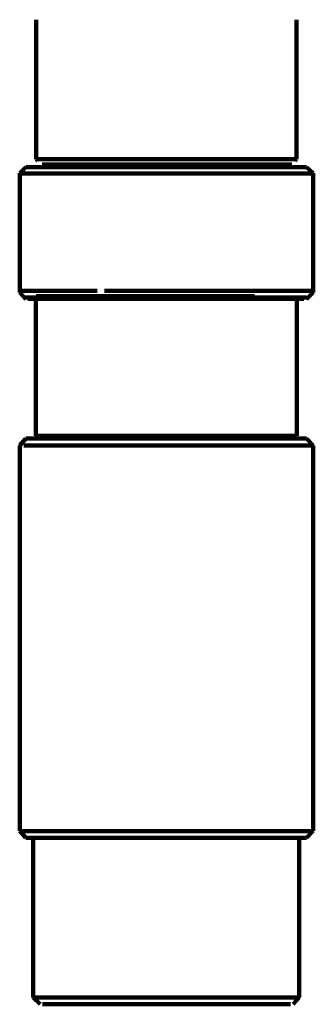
# Model space of a CAD drawing. Header units: millimetres. Extents: x -74 to 325, y -291 to 343.
# Tile 1 of 4: x 104 to 148, y -291 to -144. Entities that reach past the tile are written whole.
import ezdxf

# ---------------------------------------------------------------- set-up
doc = ezdxf.new("R2010")
doc.units = ezdxf.units.MM
doc.header["$MEASUREMENT"] = 0
doc.layers.add('Laag 1', color=7, linetype='Continuous', lineweight=0)

msp = doc.modelspace()

# ---------------------------------------------------------------- linework, layer by layer
at = {"layer": 'Laag 1', "color": 18, "lineweight": 211, "true_color": 0x010000}
for p, q in [((106.07, -164.36), (106.07, -143.51)), ((145, -164.36), (145, -143.51)), ((106.16, -164.36), (106.07, -164.36)), ((106.32, -164.61), (106.08, -164.36)), ((106.32, -164.36), (106.15, -164.36)), ((106.57, -164.36), (106.32, -164.36)), ((106.82, -164.36), (106.57, -164.36)), ((107.15, -164.36), (106.82, -164.36)), ((107.48, -164.36), (107.15, -164.36)), ((107.97, -164.36), (107.48, -164.36)), ((108.38, -164.36), (107.97, -164.36)), ((108.96, -164.36), (108.38, -164.36)), ((109.54, -164.36), (108.96, -164.36)), ((110.2, -164.36), (109.54, -164.36)), ((110.86, -164.36), (110.2, -164.36)), ((111.6, -164.36), (110.86, -164.36)), ((112.34, -164.36), (111.6, -164.36)), ((113.17, -164.36), (112.34, -164.36)), ((113.99, -164.36), (113.16, -164.36)), ((114.9, -164.36), (113.99, -164.36)), ((115.81, -164.36), (114.9, -164.36)), ((116.79, -164.36), (115.81, -164.36)), ((117.7, -164.36), (116.79, -164.36)), ((118.77, -164.36), (117.7, -164.36)), ((119.76, -164.36), (118.78, -164.36)), ((120.75, -164.36), (119.77, -164.36)), ((121.83, -164.36), (120.75, -164.36)), ((122.9, -164.36), (121.82, -164.36)), ((123.97, -164.36), (122.9, -164.36)), ((125.04, -164.36), (123.97, -164.36)), ((126.11, -164.36), (125.04, -164.36)), ((127.19, -164.36), (126.11, -164.36)), ((128.26, -164.36), (127.18, -164.36)), ((129.33, -164.36), (128.26, -164.36)), ((130.32, -164.36), (129.33, -164.36)), ((131.39, -164.36), (130.32, -164.36)), ((132.38, -164.36), (131.39, -164.36)), ((133.37, -164.36), (132.38, -164.36)), ((134.36, -164.36), (133.37, -164.36)), ((135.27, -164.36), (134.36, -164.36)), ((136.17, -164.36), (135.26, -164.36)), ((137.08, -164.36), (136.17, -164.36)), ((137.91, -164.36), (137.08, -164.36)), ((138.73, -164.36), (137.9, -164.36)), ((139.56, -164.36), (138.73, -164.36)), ((140.21, -164.36), (139.56, -164.36)), ((140.96, -164.36), (140.22, -164.36)), ((141.53, -164.36), (140.95, -164.36)), ((142.11, -164.36), (141.53, -164.36)), ((142.69, -164.36), (142.11, -164.36)), ((143.18, -164.36), (142.69, -164.36)), ((143.6, -164.36), (143.18, -164.36)), ((144.01, -164.36), (143.59, -164.36)), ((144.26, -164.36), (144.01, -164.36)), ((144.59, -164.36), (144.26, -164.36)), ((144.75, -164.36), (144.58, -164.36)), ((144.92, -164.36), (144.75, -164.36)), ((144.75, -164.61), (145, -164.36)), ((145, -164.36), (144.92, -164.36)), ((104.53, -165.58), (103.62, -166.5)), ((103.62, -184.33), (103.62, -166.5)), ((103.62, -166.51), (103.71, -166.51)), ((103.71, -166.51), (103.87, -166.51)), ((103.87, -166.51), (104.04, -166.51)), ((104.04, -166.51), (104.28, -166.51)), ((104.29, -166.51), (104.62, -166.51)), ((104.62, -165.58), (104.53, -165.58)), ((104.7, -165.58), (104.62, -165.58)), ((104.62, -166.51), (105.03, -166.51)), ((104.86, -165.58), (104.7, -165.58)), ((105.03, -165.58), (104.86, -165.58)), ((105.28, -165.58), (105.03, -165.58)), ((105.03, -166.51), (105.44, -166.51)), ((105.61, -165.58), (105.28, -165.58)), ((105.44, -166.51), (105.86, -166.51)), ((106.02, -165.58), (105.61, -165.58)), ((105.86, -166.51), (106.43, -166.51)), ((106.44, -165.58), (106.02, -165.58)), ((106.93, -165.58), (106.44, -165.58)), ((106.44, -166.51), (107.02, -166.51)), ((107.43, -165.58), (106.93, -165.58)), ((144.3, -165.19), (106.98, -165.19)), ((107.01, -166.51), (107.67, -166.51)), ((108.09, -165.58), (107.43, -165.58)), ((107.68, -166.51), (108.34, -166.51)), ((108.67, -165.58), (108.09, -165.58)), ((108.34, -166.51), (109.08, -166.51)), ((109.41, -165.58), (108.67, -165.58)), ((109.08, -166.51), (109.83, -166.51)), ((110.16, -165.58), (109.41, -165.58)), ((109.83, -166.51), (110.65, -166.51)), ((110.9, -165.58), (110.16, -165.58)), ((110.65, -166.51), (111.48, -166.51)), ((111.73, -165.58), (110.9, -165.58)), ((111.48, -166.51), (112.39, -166.51)), ((112.55, -165.58), (111.73, -165.58)), ((112.39, -166.51), (113.3, -166.51)), ((113.46, -165.58), (112.55, -165.58)), ((113.3, -166.51), (114.29, -166.51)), ((114.46, -165.58), (113.47, -165.58)), ((114.29, -166.51), (115.2, -166.51)), ((115.37, -165.58), (114.45, -165.58)), ((115.2, -166.51), (116.27, -166.51)), ((116.36, -165.58), (115.37, -165.58)), ((116.28, -166.51), (117.27, -166.51)), ((117.35, -165.58), (116.36, -165.58)), ((117.27, -166.51), (118.34, -166.51)), ((118.43, -165.58), (117.35, -165.58)), ((118.34, -166.51), (119.42, -166.51)), ((119.5, -165.58), (118.43, -165.58)), ((119.42, -166.51), (120.49, -166.51)), ((120.58, -165.58), (119.5, -165.58)), ((120.49, -166.51), (121.65, -166.51)), ((121.65, -165.58), (120.58, -165.58)), ((122.73, -165.58), (121.65, -165.58)), ((121.65, -166.51), (122.72, -166.51)), ((123.88, -165.58), (122.73, -165.58)), ((122.73, -166.51), (123.88, -166.51)), ((124.96, -165.58), (123.88, -165.58)), ((123.88, -166.51), (124.96, -166.51)), ((126.12, -165.58), (124.96, -165.58)), ((124.96, -166.51), (126.12, -166.51)), ((127.19, -165.58), (126.11, -165.58)), ((126.12, -166.51), (127.27, -166.51)), ((128.35, -165.58), (127.19, -165.58)), ((127.27, -166.51), (128.35, -166.51)), ((129.42, -165.58), (128.35, -165.58)), ((128.35, -166.51), (129.51, -166.51)), ((130.5, -165.58), (129.43, -165.58)), ((129.51, -166.51), (130.58, -166.51)), ((131.66, -165.58), (130.5, -165.58)), ((130.58, -166.51), (131.65, -166.51)), ((132.65, -165.58), (131.66, -165.58)), ((131.66, -166.51), (132.81, -166.51)), ((133.72, -165.58), (132.65, -165.58)), ((132.81, -166.51), (133.8, -166.51)), ((134.72, -165.58), (133.73, -165.58)), ((133.81, -166.51), (134.88, -166.51)), ((135.71, -165.58), (134.72, -165.58)), ((134.88, -166.51), (135.87, -166.51)), ((136.7, -165.58), (135.71, -165.58)), ((135.87, -166.51), (136.86, -166.51)), ((137.61, -165.58), (136.7, -165.58)), ((136.87, -166.51), (137.86, -166.51)), ((138.52, -165.58), (137.61, -165.58)), ((137.86, -166.51), (138.77, -166.51)), ((139.35, -165.58), (138.52, -165.58)), ((138.77, -166.51), (139.59, -166.51)), ((140.17, -165.58), (139.35, -165.58)), ((139.6, -166.51), (140.51, -166.51)), ((141, -165.58), (140.17, -165.58)), ((140.5, -166.51), (141.33, -166.51)), ((141.74, -165.58), (141, -165.58)), ((141.33, -166.51), (142.08, -166.51)), ((142.41, -165.58), (141.75, -165.58)), ((142.08, -166.51), (142.82, -166.51)), ((143.07, -165.58), (142.41, -165.58)), ((142.82, -166.51), (143.48, -166.51)), ((143.65, -165.58), (143.07, -165.58)), ((143.48, -166.51), (144.06, -166.51)), ((144.23, -165.58), (143.64, -165.58)), ((144.06, -166.51), (144.72, -166.51)), ((144.64, -165.58), (144.23, -165.58)), ((145.14, -165.58), (144.64, -165.58)), ((144.72, -166.51), (145.22, -166.51)), ((145.47, -165.58), (145.13, -165.58)), ((145.22, -166.51), (145.71, -166.51)), ((145.8, -165.58), (145.47, -165.58)), ((145.71, -166.51), (146.13, -166.51)), ((146.04, -165.58), (145.8, -165.58)), ((146.29, -165.58), (146.05, -165.58)), ((146.13, -166.51), (146.46, -166.51)), ((146.46, -165.58), (146.29, -165.58)), ((146.54, -165.58), (146.46, -165.58)), ((146.46, -166.51), (146.79, -166.51)), ((146.54, -165.58), (147.53, -166.5)), ((146.79, -166.51), (147.04, -166.51)), ((147.04, -166.51), (147.28, -166.51)), ((147.29, -166.51), (147.45, -166.51)), ((147.45, -166.5), (147.53, -166.5)), ((147.53, -184.33), (147.53, -166.5)), ((103.71, -184.08), (103.62, -184.08)), ((103.87, -184.08), (103.7, -184.08)), ((104.04, -184.08), (103.87, -184.08)), ((104.29, -184.08), (104.04, -184.08)), ((104.62, -184.08), (104.28, -184.08)), ((105.03, -184.08), (104.62, -184.08)), ((105.44, -184.08), (105.03, -184.08)), ((105.86, -184.08), (105.44, -184.08)), ((106.44, -184.08), (105.85, -184.08)), ((107.01, -184.08), (106.43, -184.08)), ((107.68, -184.08), (107.02, -184.08)), ((108.34, -184.08), (107.68, -184.08)), ((109.08, -184.08), (108.34, -184.08)), ((109.83, -184.08), (109.08, -184.08)), ((110.65, -184.08), (109.83, -184.08)), ((111.48, -184.08), (110.65, -184.08)), ((112.39, -184.08), (111.48, -184.08)), ((113.3, -184.08), (112.39, -184.08)), ((114.29, -184.08), (113.3, -184.08)), ((115.2, -184.08), (114.29, -184.08)), ((117.27, -184.08), (116.28, -184.08)), ((118.34, -184.08), (117.27, -184.08)), ((119.42, -184.08), (118.34, -184.08)), ((120.49, -184.08), (119.42, -184.08)), ((121.65, -184.08), (120.49, -184.08)), ((122.73, -184.08), (121.65, -184.08)), ((123.88, -184.08), (122.73, -184.08)), ((124.96, -184.08), (123.88, -184.08)), ((126.12, -184.08), (124.96, -184.08)), ((127.27, -184.08), (126.12, -184.08)), ((128.35, -184.08), (127.28, -184.08)), ((129.51, -184.08), (128.35, -184.08)), ((130.58, -184.08), (129.51, -184.08)), ((131.66, -184.08), (130.58, -184.08)), ((132.81, -184.08), (131.66, -184.08)), ((133.81, -184.08), (132.82, -184.08)), ((134.88, -184.08), (133.81, -184.08)), ((135.87, -184.08), (134.88, -184.08)), ((136.87, -184.08), (135.87, -184.08)), ((137.86, -184.08), (136.87, -184.08)), ((138.77, -184.08), (137.86, -184.08)), ((139.6, -184.08), (138.77, -184.08)), ((140.5, -184.08), (139.59, -184.08)), ((141.33, -184.08), (140.5, -184.08)), ((142.08, -184.08), (141.33, -184.08)), ((142.82, -184.08), (142.07, -184.08)), ((143.48, -184.08), (142.82, -184.08)), ((144.06, -184.08), (143.48, -184.08)), ((144.72, -184.08), (144.06, -184.08)), ((145.22, -184.08), (144.72, -184.08)), ((145.71, -184.08), (145.22, -184.08)), ((146.13, -184.08), (145.71, -184.08)), ((146.46, -184.08), (146.13, -184.08)), ((146.79, -184.08), (146.46, -184.08)), ((147.04, -184.08), (146.79, -184.08)), ((147.29, -184.08), (147.04, -184.08)), ((147.45, -184.08), (147.28, -184.08)), ((147.53, -184.08), (147.45, -184.08)), ((104.53, -185.33), (103.62, -184.33)), ((104.53, -185.07), (104.62, -185.07)), ((104.62, -185.07), (104.7, -185.07)), ((104.7, -185.07), (104.87, -185.07)), ((104.86, -185.07), (105.03, -185.07)), ((104.86, -185.31), (146.13, -185.31)), ((105.03, -185.07), (105.28, -185.07)), ((105.28, -185.07), (105.61, -185.07)), ((105.61, -185.07), (106.02, -185.07)), ((106.27, -185.07), (106.02, -185.31)), ((106.02, -185.07), (106.44, -185.07)), ((106.02, -205.77), (106.02, -185.32)), ((106.07, -184.89), (106.16, -184.89)), ((106.16, -184.89), (106.33, -184.89)), ((106.33, -184.89), (106.57, -184.89)), ((106.44, -185.07), (106.93, -185.07)), ((106.57, -184.89), (106.82, -184.89)), ((106.82, -184.89), (107.15, -184.89)), ((106.93, -185.07), (107.43, -185.07)), ((107.15, -184.89), (107.48, -184.89)), ((107.43, -185.07), (108.09, -185.07)), ((107.48, -184.89), (107.97, -184.89)), ((107.97, -184.89), (108.38, -184.89)), ((108.09, -185.07), (108.67, -185.07)), ((108.38, -184.89), (108.96, -184.89)), ((108.67, -185.07), (109.41, -185.07)), ((108.96, -184.89), (109.54, -184.89)), ((109.41, -185.07), (110.16, -185.07)), ((109.54, -184.89), (110.2, -184.89)), ((110.16, -185.07), (110.9, -185.07)), ((110.2, -184.89), (110.86, -184.89)), ((110.86, -184.89), (111.6, -184.89)), ((110.9, -185.07), (111.73, -185.07)), ((111.6, -184.89), (112.34, -184.89)), ((111.73, -185.07), (112.55, -185.07)), ((112.34, -184.89), (113.16, -184.89)), ((112.55, -185.07), (113.47, -185.07)), ((113.16, -184.89), (113.99, -184.89)), ((113.46, -185.07), (114.45, -185.07)), ((113.99, -184.89), (114.9, -184.89)), ((114.46, -185.07), (115.37, -185.07)), ((114.9, -184.89), (115.81, -184.89)), ((115.37, -185.07), (116.36, -185.07)), ((115.81, -184.89), (116.79, -184.89)), ((116.36, -185.07), (117.35, -185.07)), ((116.79, -184.89), (117.7, -184.89)), ((117.35, -185.07), (118.42, -185.07)), ((117.7, -184.89), (118.77, -184.89)), ((118.43, -185.07), (119.5, -185.07)), ((118.77, -184.89), (119.76, -184.89)), ((119.5, -185.07), (120.58, -185.07)), ((119.76, -184.89), (120.75, -184.89)), ((120.58, -185.07), (121.65, -185.07)), ((120.75, -184.89), (121.82, -184.89)), ((121.65, -185.07), (122.72, -185.07)), ((121.82, -184.89), (122.9, -184.89)), ((122.73, -185.07), (123.88, -185.07)), ((122.9, -184.89), (123.97, -184.89)), ((123.88, -185.07), (124.96, -185.07)), ((123.97, -184.89), (125.04, -184.89)), ((124.96, -185.07), (126.12, -185.07)), ((125.04, -184.89), (126.11, -184.89)), ((126.11, -184.89), (127.18, -184.89)), ((126.12, -185.07), (127.19, -185.07)), ((127.18, -184.89), (128.25, -184.89)), ((127.19, -185.07), (128.35, -185.07)), ((128.25, -184.89), (129.33, -184.89)), ((128.35, -185.07), (129.42, -185.07)), ((129.33, -184.89), (130.32, -184.89)), ((129.42, -185.07), (130.5, -185.07)), ((130.32, -184.89), (131.39, -184.89)), ((130.5, -185.07), (131.66, -185.07)), ((131.39, -184.89), (132.38, -184.89)), ((131.66, -185.07), (132.65, -185.07)), ((132.38, -184.89), (133.37, -184.89)), ((132.65, -185.07), (133.72, -185.07)), ((133.37, -184.89), (134.36, -184.89)), ((133.72, -185.07), (134.71, -185.07)), ((134.36, -184.89), (135.27, -184.89)), ((134.72, -185.07), (135.71, -185.07)), ((135.27, -184.89), (136.17, -184.89)), ((135.71, -185.07), (136.7, -185.07)), ((136.17, -184.89), (137.08, -184.89)), ((136.7, -185.07), (137.61, -185.07)), ((137.08, -184.89), (137.91, -184.89)), ((137.61, -185.07), (138.52, -185.07)), ((137.91, -184.89), (138.73, -184.89)), ((138.52, -185.07), (139.35, -185.07)), ((138.77, -185.31), (139.59, -185.31)), ((139.35, -185.07), (140.17, -185.07)), ((140.17, -185.07), (141, -185.07)), ((140.26, -185.31), (141, -185.31)), ((141, -185.07), (141.75, -185.07)), ((141, -185.31), (141.58, -185.31)), ((141.58, -185.31), (142.16, -185.31)), ((141.74, -185.07), (142.4, -185.07)), ((142.16, -185.31), (142.74, -185.31)), ((142.41, -185.07), (143.07, -185.07)), ((142.74, -185.31), (143.23, -185.31)), ((143.07, -185.07), (143.65, -185.07)), ((143.23, -185.31), (143.65, -185.31)), ((143.65, -185.07), (144.22, -185.07)), ((143.65, -185.31), (144.06, -185.31)), ((144.06, -185.31), (144.31, -185.31)), ((144.23, -185.07), (144.64, -185.07)), ((144.31, -185.31), (144.64, -185.31)), ((144.64, -185.07), (145.14, -185.07)), ((144.64, -185.31), (144.81, -185.31)), ((144.8, -185.07), (145.05, -185.31)), ((144.8, -185.31), (144.97, -185.31)), ((144.97, -185.31), (145.05, -185.31)), ((145.05, -205.77), (145.05, -185.32)), ((145.14, -185.07), (145.47, -185.07)), ((145.47, -185.07), (145.8, -185.07)), ((145.8, -185.07), (146.04, -185.07)), ((146.04, -185.07), (146.29, -185.07)), ((146.29, -185.07), (146.46, -185.07)), ((146.46, -185.07), (146.54, -185.07)), ((146.54, -185.33), (147.53, -184.33)), ((104.53, -206.21), (103.62, -207.22)), ((104.62, -206.21), (104.53, -206.21)), ((104.7, -206.21), (104.62, -206.21)), ((104.86, -206.21), (104.7, -206.21)), ((105.03, -206.21), (104.86, -206.21)), ((105.28, -206.21), (105.03, -206.21)), ((105.61, -206.21), (105.28, -206.21)), ((106.02, -206.21), (105.61, -206.21)), ((106.27, -206.02), (106.02, -205.77)), ((106.44, -206.21), (106.02, -206.21)), ((106.16, -205.77), (106.07, -205.77)), ((106.33, -205.77), (106.16, -205.77)), ((106.57, -205.77), (106.33, -205.77)), ((106.93, -206.21), (106.44, -206.21)), ((106.82, -205.77), (106.57, -205.77)), ((107.15, -205.77), (106.82, -205.77)), ((107.43, -206.21), (106.93, -206.21)), ((107.48, -205.77), (107.15, -205.77)), ((108.09, -206.21), (107.43, -206.21)), ((107.97, -205.77), (107.48, -205.77)), ((108.38, -205.77), (107.97, -205.77)), ((108.67, -206.21), (108.09, -206.21)), ((108.96, -205.77), (108.38, -205.77)), ((109.41, -206.21), (108.67, -206.21)), ((109.54, -205.77), (108.96, -205.77)), ((110.16, -206.21), (109.41, -206.21)), ((110.2, -205.77), (109.54, -205.77)), ((110.9, -206.21), (110.16, -206.21)), ((110.86, -205.77), (110.2, -205.77)), ((111.6, -205.77), (110.86, -205.77)), ((111.73, -206.21), (110.9, -206.21)), ((112.34, -205.77), (111.6, -205.77)), ((112.55, -206.21), (111.73, -206.21)), ((113.16, -205.77), (112.34, -205.77)), ((113.46, -206.21), (112.55, -206.21)), ((113.99, -205.77), (113.16, -205.77)), ((114.46, -206.21), (113.47, -206.21)), ((114.9, -205.77), (113.99, -205.77)), ((115.37, -206.21), (114.45, -206.21)), ((115.81, -205.77), (114.9, -205.77)), ((116.36, -206.21), (115.37, -206.21)), ((116.79, -205.77), (115.81, -205.77)), ((117.35, -206.21), (116.36, -206.21)), ((117.7, -205.77), (116.79, -205.77)), ((118.43, -206.21), (117.35, -206.21)), ((118.77, -205.77), (117.7, -205.77)), ((119.5, -206.21), (118.43, -206.21)), ((119.76, -205.77), (118.77, -205.77)), ((120.58, -206.21), (119.5, -206.21)), ((120.75, -205.77), (119.76, -205.77)), ((121.65, -206.21), (120.58, -206.21)), ((121.82, -205.77), (120.75, -205.77)), ((122.73, -206.21), (121.65, -206.21)), ((122.9, -205.77), (121.82, -205.77)), ((123.88, -206.21), (122.73, -206.21)), ((123.97, -205.77), (122.9, -205.77)), ((124.96, -206.21), (123.88, -206.21)), ((125.04, -205.77), (123.97, -205.77)), ((126.12, -206.21), (124.96, -206.21)), ((126.11, -205.77), (125.04, -205.77)), ((127.18, -205.77), (126.11, -205.77)), ((127.19, -206.21), (126.11, -206.21)), ((128.25, -205.77), (127.18, -205.77)), ((128.35, -206.21), (127.19, -206.21)), ((129.33, -205.77), (128.25, -205.77)), ((129.42, -206.21), (128.35, -206.21)), ((130.32, -205.77), (129.33, -205.77)), ((130.5, -206.21), (129.43, -206.21)), ((131.39, -205.77), (130.32, -205.77)), ((131.66, -206.21), (130.5, -206.21)), ((132.38, -205.77), (131.39, -205.77)), ((132.65, -206.21), (131.66, -206.21)), ((133.37, -205.77), (132.38, -205.77)), ((133.72, -206.21), (132.65, -206.21)), ((134.36, -205.77), (133.37, -205.77)), ((134.72, -206.21), (133.73, -206.21)), ((135.27, -205.77), (134.36, -205.77)), ((135.71, -206.21), (134.72, -206.21)), ((136.17, -205.77), (135.27, -205.77)), ((136.7, -206.21), (135.71, -206.21)), ((137.08, -205.77), (136.17, -205.77)), ((137.61, -206.21), (136.7, -206.21)), ((137.91, -205.77), (137.08, -205.77)), ((138.52, -206.21), (137.61, -206.21)), ((138.73, -205.77), (137.91, -205.77)), ((139.35, -206.21), (138.52, -206.21)), ((139.56, -205.77), (138.73, -205.77)), ((140.17, -206.21), (139.35, -206.21)), ((140.22, -205.77), (139.56, -205.77)), ((141, -206.21), (140.17, -206.21)), ((140.96, -205.77), (140.22, -205.77)), ((141.53, -205.77), (140.96, -205.77)), ((141.74, -206.21), (141, -206.21)), ((142.11, -205.77), (141.53, -205.77)), ((142.41, -206.21), (141.75, -206.21)), ((142.69, -205.77), (142.11, -205.77)), ((143.07, -206.21), (142.41, -206.21)), ((143.18, -205.77), (142.69, -205.77)), ((143.65, -206.21), (143.07, -206.21)), ((143.59, -205.77), (143.18, -205.77)), ((144.01, -205.77), (143.59, -205.77)), ((144.23, -206.21), (143.64, -206.21)), ((144.25, -205.77), (144.01, -205.77)), ((144.64, -206.21), (144.23, -206.21)), ((144.59, -205.77), (144.25, -205.77)), ((144.75, -205.77), (144.59, -205.77)), ((145.14, -206.21), (144.64, -206.21)), ((144.91, -205.77), (144.75, -205.77)), ((144.8, -206.02), (145.05, -205.77)), ((145, -205.77), (144.91, -205.77)), ((145.47, -206.21), (145.13, -206.21)), ((145.8, -206.21), (145.47, -206.21)), ((146.04, -206.21), (145.8, -206.21)), ((146.29, -206.21), (146.05, -206.21)), ((146.46, -206.21), (146.29, -206.21)), ((146.54, -206.21), (146.46, -206.21)), ((146.54, -206.21), (147.53, -207.22)), ((103.62, -264.93), (103.62, -207.22)), ((103.62, -207.6), (103.71, -207.6)), ((104.24, -207.22), (109.83, -207.22)), ((108.34, -207.22), (109.08, -207.22)), ((109.83, -207.22), (110.65, -207.22)), ((110.65, -207.22), (111.48, -207.22)), ((111.48, -207.22), (112.39, -207.22)), ((112.39, -207.22), (113.3, -207.22)), ((113.3, -207.22), (114.29, -207.22)), ((114.29, -207.22), (115.2, -207.22)), ((115.2, -207.22), (116.27, -207.22)), ((116.28, -207.22), (117.27, -207.22)), ((117.27, -207.22), (118.34, -207.22)), ((118.34, -207.22), (119.42, -207.22)), ((119.42, -207.22), (120.49, -207.22)), ((120.49, -207.22), (121.65, -207.22)), ((121.65, -207.22), (122.72, -207.22)), ((122.73, -207.22), (123.88, -207.22)), ((123.88, -207.22), (124.96, -207.22)), ((124.96, -207.22), (126.12, -207.22)), ((126.12, -207.22), (127.27, -207.22)), ((127.27, -207.22), (128.35, -207.22)), ((128.35, -207.22), (129.51, -207.22)), ((129.51, -207.22), (130.58, -207.22)), ((130.58, -207.22), (131.65, -207.22)), ((131.66, -207.22), (132.81, -207.22)), ((132.81, -207.22), (133.8, -207.22)), ((133.81, -207.22), (134.88, -207.22)), ((134.88, -207.22), (135.87, -207.22)), ((135.87, -207.22), (136.86, -207.22)), ((136.87, -207.22), (137.86, -207.22)), ((137.86, -207.22), (138.77, -207.22)), ((138.77, -207.22), (139.59, -207.22)), ((139.6, -207.22), (140.51, -207.22)), ((140.5, -207.22), (141.33, -207.22)), ((141.33, -207.22), (142.08, -207.22)), ((142.08, -207.22), (142.82, -207.22)), ((142.82, -207.22), (143.48, -207.22)), ((143.48, -207.22), (144.06, -207.22)), ((144.06, -207.22), (144.72, -207.22)), ((144.72, -207.22), (145.22, -207.22)), ((145.22, -207.22), (145.71, -207.22)), ((145.71, -207.22), (146.13, -207.22)), ((146.13, -207.22), (146.46, -207.22)), ((146.46, -207.22), (146.79, -207.22)), ((146.79, -207.22), (147.04, -207.22)), ((147.04, -207.22), (147.28, -207.22)), ((147.29, -207.22), (147.45, -207.22)), ((147.45, -207.22), (147.53, -207.22)), ((147.53, -264.93), (147.53, -207.22)), ((104.53, -265.94), (103.62, -264.93)), ((103.71, -264.94), (103.62, -264.94)), ((103.87, -264.94), (103.7, -264.94)), ((104.04, -264.94), (103.87, -264.94)), ((104.29, -264.94), (104.04, -264.94)), ((104.62, -264.94), (104.28, -264.94)), ((105.03, -264.94), (104.62, -264.94)), ((105.44, -264.94), (105.03, -264.94)), ((105.86, -264.94), (105.44, -264.94)), ((106.44, -264.94), (105.85, -264.94)), ((107.01, -264.94), (106.43, -264.94)), ((107.68, -264.94), (107.02, -264.94)), ((108.34, -264.94), (107.68, -264.94)), ((109.08, -264.94), (108.34, -264.94)), ((109.83, -264.94), (109.08, -264.94)), ((110.65, -264.94), (109.83, -264.94)), ((111.48, -264.94), (110.65, -264.94)), ((112.39, -264.94), (111.48, -264.94)), ((113.3, -264.94), (112.39, -264.94)), ((114.29, -264.94), (113.3, -264.94)), ((115.2, -264.94), (114.29, -264.94)), ((116.28, -264.94), (115.2, -264.94)), ((117.27, -264.94), (116.28, -264.94)), ((118.34, -264.94), (117.27, -264.94)), ((119.42, -264.94), (118.34, -264.94)), ((120.49, -264.94), (119.42, -264.94)), ((121.65, -264.94), (120.49, -264.94)), ((122.73, -264.94), (121.65, -264.94)), ((123.88, -264.94), (122.73, -264.94)), ((124.96, -264.94), (123.88, -264.94)), ((126.12, -264.94), (124.96, -264.94)), ((127.27, -264.94), (126.12, -264.94)), ((128.35, -264.94), (127.28, -264.94)), ((129.51, -264.94), (128.35, -264.94)), ((130.58, -264.94), (129.51, -264.94)), ((131.66, -264.94), (130.58, -264.94)), ((132.81, -264.94), (131.66, -264.94)), ((133.81, -264.94), (132.82, -264.94)), ((134.88, -264.94), (133.81, -264.94)), ((135.87, -264.94), (134.88, -264.94)), ((136.87, -264.94), (135.87, -264.94)), ((137.86, -264.94), (136.87, -264.94)), ((138.77, -264.94), (137.86, -264.94)), ((139.6, -264.94), (138.77, -264.94)), ((140.5, -264.94), (139.59, -264.94)), ((141.33, -264.94), (140.5, -264.94)), ((142.08, -264.94), (141.33, -264.94)), ((142.82, -264.94), (142.07, -264.94)), ((143.48, -264.94), (142.82, -264.94)), ((144.06, -264.94), (143.48, -264.94)), ((144.72, -264.94), (144.06, -264.94)), ((145.22, -264.94), (144.72, -264.94)), ((145.71, -264.94), (145.22, -264.94)), ((146.13, -264.94), (145.71, -264.94)), ((146.46, -264.94), (146.13, -264.94)), ((146.79, -264.94), (146.46, -264.94)), ((146.54, -265.94), (147.53, -264.93)), ((147.04, -264.94), (146.79, -264.94)), ((147.29, -264.94), (147.04, -264.94)), ((147.45, -264.94), (147.28, -264.94)), ((147.53, -264.94), (147.45, -264.94)), ((104.53, -265.94), (104.62, -265.94)), ((104.62, -265.94), (104.7, -265.94)), ((104.7, -265.94), (104.87, -265.94)), ((104.86, -265.94), (105.03, -265.94)), ((105.03, -265.94), (105.28, -265.94)), ((105.28, -265.94), (105.61, -265.94)), ((105.61, -265.94), (106.02, -265.94)), ((105.65, -266.02), (105.65, -289.86)), ((106.02, -265.94), (106.44, -265.94)), ((106.44, -265.94), (106.93, -265.94)), ((106.93, -265.94), (107.43, -265.94)), ((107.43, -265.94), (108.09, -265.94)), ((108.09, -265.94), (108.67, -265.94)), ((108.67, -265.94), (109.41, -265.94)), ((109.41, -265.94), (110.16, -265.94)), ((110.16, -265.94), (110.9, -265.94)), ((110.9, -265.94), (111.73, -265.94)), ((111.73, -265.94), (112.55, -265.94)), ((112.55, -265.94), (113.47, -265.94)), ((113.46, -265.94), (114.45, -265.94)), ((114.46, -265.94), (115.37, -265.94)), ((115.37, -265.94), (116.36, -265.94)), ((116.36, -265.94), (117.35, -265.94)), ((117.35, -265.94), (118.42, -265.94)), ((118.43, -265.94), (119.5, -265.94)), ((119.5, -265.94), (120.58, -265.94)), ((120.58, -265.94), (121.65, -265.94)), ((121.65, -265.94), (122.72, -265.94)), ((122.73, -265.94), (123.88, -265.94)), ((123.88, -265.94), (124.96, -265.94)), ((124.96, -265.94), (126.12, -265.94)), ((126.12, -265.94), (127.19, -265.94)), ((127.19, -265.94), (128.35, -265.94)), ((128.35, -265.94), (129.42, -265.94)), ((129.42, -265.94), (130.5, -265.94)), ((130.5, -265.94), (131.66, -265.94)), ((131.66, -265.94), (132.65, -265.94)), ((132.65, -265.94), (133.72, -265.94)), ((133.72, -265.94), (134.71, -265.94)), ((134.72, -265.94), (135.71, -265.94)), ((135.71, -265.94), (136.7, -265.94)), ((136.7, -265.94), (137.61, -265.94)), ((137.61, -265.94), (138.52, -265.94)), ((138.52, -265.94), (139.35, -265.94)), ((139.35, -265.94), (140.17, -265.94)), ((140.17, -265.94), (141, -265.94)), ((141, -265.94), (141.75, -265.94)), ((141.74, -265.94), (142.4, -265.94)), ((142.41, -265.94), (143.07, -265.94)), ((143.07, -265.94), (143.65, -265.94)), ((143.65, -265.94), (144.22, -265.94)), ((144.23, -265.94), (144.64, -265.94)), ((144.64, -265.94), (145.14, -265.94)), ((145.14, -265.94), (145.47, -265.94)), ((145.44, -266.02), (145.44, -289.86)), ((145.47, -265.94), (145.8, -265.94)), ((145.8, -265.94), (146.04, -265.94)), ((146.04, -265.94), (146.29, -265.94)), ((146.29, -265.94), (146.46, -265.94)), ((146.46, -265.94), (146.54, -265.94)), ((105.74, -289.86), (105.65, -289.86)), ((106.66, -290.88), (105.65, -289.86)), ((105.91, -289.86), (105.74, -289.86)), ((106.16, -289.86), (105.91, -289.86)), ((106.41, -289.86), (106.16, -289.86)), ((106.75, -289.86), (106.41, -289.86)), ((107.08, -289.86), (106.75, -289.86)), ((107.59, -289.86), (107.08, -289.86)), ((108.02, -289.86), (107.59, -289.86)), ((108.6, -289.86), (108.02, -289.86)), ((109.19, -289.86), (108.6, -289.86)), ((109.87, -289.86), (109.19, -289.86)), ((110.54, -289.86), (109.87, -289.86)), ((111.3, -289.86), (110.54, -289.86)), ((112.06, -289.86), (111.3, -289.86)), ((112.9, -289.86), (112.06, -289.86)), ((113.74, -289.86), (112.9, -289.86)), ((114.67, -289.86), (113.74, -289.86)), ((115.6, -289.86), (114.67, -289.86)), ((116.61, -289.86), (115.6, -289.86)), ((117.54, -289.86), (116.61, -289.86)), ((118.63, -289.86), (117.54, -289.86)), ((119.65, -289.86), (118.63, -289.86)), ((120.66, -289.86), (119.65, -289.86)), ((121.76, -289.86), (120.66, -289.86)), ((122.85, -289.86), (121.76, -289.86)), ((123.95, -289.86), (122.85, -289.86)), ((125.04, -289.86), (123.95, -289.86)), ((126.14, -289.86), (125.04, -289.86)), ((127.23, -289.86), (126.14, -289.86)), ((128.33, -289.86), (127.23, -289.86)), ((129.43, -289.86), (128.33, -289.86)), ((130.44, -289.86), (129.43, -289.86)), ((131.53, -289.86), (130.44, -289.86)), ((132.55, -289.86), (131.53, -289.86)), ((133.39, -289.86), (132.4, -289.86)), ((134.38, -289.86), (133.39, -289.86)), ((135.29, -289.86), (134.38, -289.86)), ((136.2, -289.86), (135.29, -289.86)), ((137.11, -289.86), (136.2, -289.86)), ((137.94, -289.86), (137.11, -289.86)), ((138.77, -289.86), (137.94, -289.86)), ((139.6, -289.86), (138.77, -289.86)), ((140.26, -289.86), (139.6, -289.86)), ((141, -289.86), (140.26, -289.86)), ((141.58, -289.86), (141, -289.86)), ((142.16, -289.86), (141.58, -289.86)), ((142.74, -289.86), (142.16, -289.86)), ((143.23, -289.86), (142.74, -289.86)), ((143.65, -289.86), (143.23, -289.86)), ((144.06, -289.86), (143.65, -289.86)), ((144.31, -289.86), (144.06, -289.86)), ((144.64, -289.86), (144.31, -289.86)), ((144.52, -290.88), (145.44, -289.86)), ((144.8, -289.86), (144.64, -289.86)), ((144.97, -289.86), (144.8, -289.86)), ((145.05, -289.86), (144.97, -289.86)), ((107.01, -290.87), (107.1, -290.87)), ((107.1, -290.87), (107.26, -290.87)), ((107.26, -290.87), (107.43, -290.87)), ((107.43, -290.87), (107.76, -290.87)), ((107.76, -290.87), (108.09, -290.87)), ((108.09, -290.87), (108.42, -290.87)), ((108.42, -290.87), (108.83, -290.87)), ((108.83, -290.87), (109.33, -290.87)), ((109.33, -290.87), (109.83, -290.87)), ((109.83, -290.87), (110.4, -290.87)), ((110.4, -290.87), (111.06, -290.87)), ((111.07, -290.87), (111.73, -290.87)), ((111.73, -290.87), (112.47, -290.87)), ((112.47, -290.87), (113.22, -290.87)), ((113.22, -290.87), (113.96, -290.87)), ((113.96, -290.87), (114.79, -290.87)), ((114.79, -290.87), (115.7, -290.87)), ((115.7, -290.87), (116.61, -290.87)), ((116.61, -290.87), (117.52, -290.87)), ((117.52, -290.87), (118.43, -290.87)), ((118.43, -290.87), (119.42, -290.87)), ((119.42, -290.87), (120.41, -290.87)), ((120.41, -290.87), (121.4, -290.87)), ((121.4, -290.87), (122.48, -290.87)), ((122.48, -290.87), (123.47, -290.87)), ((123.47, -290.87), (124.55, -290.87)), ((124.54, -290.87), (125.54, -290.87)), ((125.54, -290.87), (126.61, -290.87)), ((126.61, -290.87), (127.6, -290.87)), ((127.6, -290.87), (128.68, -290.87)), ((128.68, -290.87), (129.67, -290.87)), ((129.67, -290.87), (130.66, -290.87)), ((130.66, -290.87), (131.66, -290.87)), ((131.66, -290.87), (132.65, -290.87)), ((132.65, -290.87), (133.64, -290.87)), ((133.64, -290.87), (134.55, -290.87)), ((134.55, -290.87), (135.46, -290.87)), ((135.46, -290.87), (136.29, -290.87)), ((136.29, -290.87), (137.11, -290.87)), ((137.11, -290.87), (137.94, -290.87)), ((137.94, -290.87), (138.69, -290.87)), ((138.69, -290.87), (139.34, -290.87)), ((139.35, -290.87), (140.09, -290.87)), ((140.09, -290.87), (140.67, -290.87)), ((140.67, -290.87), (141.25, -290.87)), ((141.25, -290.87), (141.83, -290.87)), ((141.83, -290.87), (142.33, -290.87)), ((142.32, -290.87), (142.74, -290.87)), ((142.74, -290.87), (143.07, -290.87)), ((143.07, -290.87), (143.4, -290.87)), ((143.4, -290.87), (143.64, -290.87)), ((143.65, -290.87), (143.81, -290.87)), ((143.81, -290.87), (143.98, -290.87)), ((143.98, -290.87), (144.06, -290.87)), ((144.06, -290.87), (144.14, -290.87))]:
    msp.add_line(p, q, dxfattribs=at)

doc.saveas('drawing.dxf')
